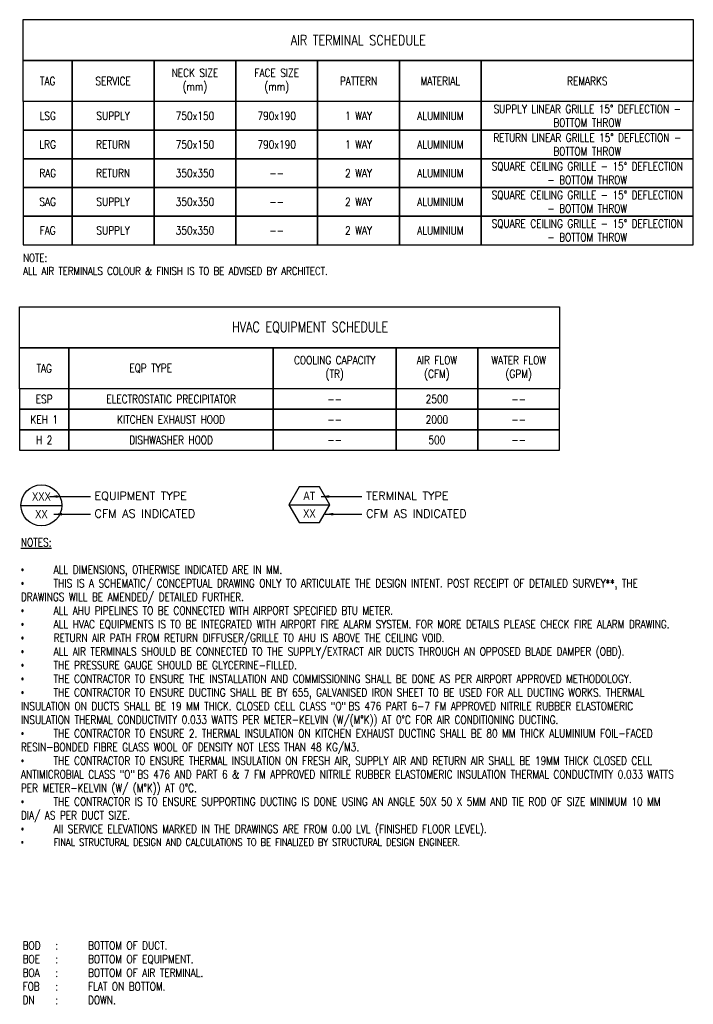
# Model space of a CAD drawing. Header units: millimetres. Extents: x -1097 to 62791, y -9731 to 18031.
# Tile 58 of 59: x 34555 to 42790, y 3685 to 15713. Entities that reach past the tile are written whole.
import ezdxf
from ezdxf.enums import TextEntityAlignment as Align

# ---------------------------------------------------------------- set-up
doc = ezdxf.new("R2010")
doc.units = ezdxf.units.MM
doc.layers.add('ACMV-EQP-DX', color=30, linetype='Continuous', true_color=0xff7f00)
for name, color, linetype in [('ACMV-EQP-LINE', 7, 'Continuous'), ('ACMV-EQP-SCHEDULE', 7, 'Continuous'), ('ACMV-MEPF_General Text', 7, 'Continuous'), ('Legend', 7, 'Continuous'), ('MEPF_General Line', 7, 'Continuous')]:
    doc.layers.add(name, color=color, linetype=linetype)
doc.styles.add('ARIAL', font='ARIALN.TTF')
doc.styles.add('Arial Narrow', font='ARIALN.TTF')
doc.styles.add('Romans', font='romans.shx', dxfattribs={"width": 0.8})
doc.styles.get("Standard").update_dxf_attribs({"font": 'arial.ttf', "width": 0.8})
doc.dimstyles.new('Arial-Closed filled-100 mm', dxfattribs={"dimtxt": 100, "dimasz": 100, "dimexe": 50, "dimexo": 50, "dimgap": 50, "dimtad": 1, "dimdec": 0, "dimzin": 0, "dimdsep": 46, "dimtxsty": 'ARIAL', "dimcen": 0.09, "dimclrd": 256, "dimadec": 0, "dimazin": 0, "dimtfac": 1, "dimtdec": 0, "dimtofl": 0, "dimtmove": 0, "dimatfit": 3, "dimfxl": 1, "dimtolj": 1, "dimtzin": 0, "dimlwd": -1, "dimarcsym": 0})

# ---------------------------------------------------------------- blocks, each defined once
blk = doc.blocks.new('EQP TAG')
at = {"layer": 'Legend'}
blk.add_line((-250, 0), (250, 0), dxfattribs=at)
blk.add_circle((0, 0), 250, dxfattribs=at)
at = {"layer": 'Legend', "style": 'Arial Narrow'}
for tag, p in [('EQP_TAG', (0, 108)), ('CFM', (0, -108))]:
    blk.add_attdef(tag, text='', height=100, dxfattribs=at).set_placement(p, align=Align.MIDDLE_CENTER)
blk = doc.blocks.new('AIR Terminal Tag')
at = {"layer": 'Legend'}
blk.add_line((-250, 0), (250, 0), dxfattribs=at)
blk.add_lwpolyline([(-125, 217), (-250, 0), (-125, -217), (125, -217), (250, 0), (125, 217)], close=True, dxfattribs=at)
at = {"layer": 'Legend', "style": 'Arial Narrow'}
for tag, p in [('AIR_TERMINAL_TYPE_NUMBER', (0, 108)), ('CFM', (0, -108))]:
    blk.add_attdef(tag, text='', height=100, dxfattribs=at).set_placement(p, align=Align.MIDDLE_CENTER)

msp = doc.modelspace()

# ---------------------------------------------------------------- linework, layer by layer
at = {"layer": 'ACMV-EQP-SCHEDULE'}
for points in [[(34598, 15713), (42790, 15713), (42790, 15213), (34598, 15213)], [(34598, 15213), (35198, 15213), (35198, 14713), (34598, 14713)], [(35198, 15213), (36198, 15213), (36198, 14713), (35198, 14713)], [(36198, 15213), (37198, 15213), (37198, 14713), (36198, 14713)], [(37198, 15213), (38198, 15213), (38198, 14713), (37198, 14713)], [(38198, 15213), (39198, 15213), (39198, 14713), (38198, 14713)], [(39198, 15213), (40198, 15213), (40198, 14713), (39198, 14713)], [(40198, 15213), (42790, 15213), (42790, 14713), (40198, 14713)], [(35198, 14713), (34598, 14713), (34598, 14363), (35198, 14363)], [(36198, 14713), (35198, 14713), (35198, 14363), (36198, 14363)], [(37198, 14713), (36198, 14713), (36198, 14363), (37198, 14363)], [(38198, 14713), (37198, 14713), (37198, 14363), (38198, 14363)], [(39198, 14713), (38198, 14713), (38198, 14363), (39198, 14363)], [(40198, 14713), (39198, 14713), (39198, 14363), (40198, 14363)], [(42790, 14713), (40198, 14713), (40198, 14363), (42790, 14363)], [(35198, 14363), (34598, 14363), (34598, 14013), (35198, 14013)], [(36198, 14363), (35198, 14363), (35198, 14013), (36198, 14013)], [(37198, 14363), (36198, 14363), (36198, 14013), (37198, 14013)], [(38198, 14363), (37198, 14363), (37198, 14013), (38198, 14013)], [(39198, 14363), (38198, 14363), (38198, 14013), (39198, 14013)], [(40198, 14363), (39198, 14363), (39198, 14013), (40198, 14013)], [(42790, 14363), (40198, 14363), (40198, 14013), (42790, 14013)], [(35198, 14013), (34598, 14013), (34598, 13663), (35198, 13663)], [(36198, 14013), (35198, 14013), (35198, 13663), (36198, 13663)], [(37198, 14013), (36198, 14013), (36198, 13663), (37198, 13663)], [(38198, 14013), (37198, 14013), (37198, 13663), (38198, 13663)], [(39198, 14013), (38198, 14013), (38198, 13663), (39198, 13663)], [(40198, 14013), (39198, 14013), (39198, 13663), (40198, 13663)], [(42790, 14013), (40198, 14013), (40198, 13663), (42790, 13663)], [(35198, 13663), (34598, 13663), (34598, 13313), (35198, 13313)], [(36198, 13663), (35198, 13663), (35198, 13313), (36198, 13313)], [(37198, 13663), (36198, 13663), (36198, 13313), (37198, 13313)], [(38198, 13663), (37198, 13663), (37198, 13313), (38198, 13313)], [(39198, 13663), (38198, 13663), (38198, 13313), (39198, 13313)], [(40198, 13663), (39198, 13663), (39198, 13313), (40198, 13313)], [(42790, 13663), (40198, 13663), (40198, 13313), (42790, 13313)], [(35198, 13313), (34598, 13313), (34598, 12963), (35198, 12963)], [(36198, 13313), (35198, 13313), (35198, 12963), (36198, 12963)], [(37198, 13313), (36198, 13313), (36198, 12963), (37198, 12963)], [(38198, 13313), (37198, 13313), (37198, 12963), (38198, 12963)], [(39198, 13313), (38198, 13313), (38198, 12963), (39198, 12963)], [(40198, 13313), (39198, 13313), (39198, 12963), (40198, 12963)], [(42790, 13313), (40198, 13313), (40198, 12963), (42790, 12963)], [(34555, 12203), (41156, 12203), (41156, 11703), (34555, 11703)], [(34555, 11703), (35155, 11703), (35155, 11203), (34555, 11203)], [(35155, 11703), (37656, 11703), (37656, 11203), (35155, 11203)], [(37656, 11703), (39156, 11703), (39156, 11203), (37656, 11203)], [(39156, 11703), (40156, 11703), (40156, 11203), (39156, 11203)], [(40156, 11703), (41156, 11703), (41156, 11203), (40156, 11203)], [(35155, 11203), (34555, 11203), (34555, 10953), (35155, 10953)], [(37656, 11203), (35155, 11203), (35155, 10953), (37656, 10953)], [(39156, 11203), (37656, 11203), (37656, 10953), (39156, 10953)], [(40156, 11203), (39156, 11203), (39156, 10953), (40156, 10953)], [(41156, 11203), (40156, 11203), (40156, 10953), (41156, 10953)], [(35155, 10953), (34555, 10953), (34555, 10703), (35155, 10703)], [(37656, 10953), (35155, 10953), (35155, 10703), (37656, 10703)], [(39156, 10953), (37656, 10953), (37656, 10703), (39156, 10703)], [(40156, 10953), (39156, 10953), (39156, 10703), (40156, 10703)], [(41156, 10953), (40156, 10953), (40156, 10703), (41156, 10703)], [(35155, 10703), (34555, 10703), (34555, 10453), (35155, 10453)], [(37656, 10703), (35155, 10703), (35155, 10453), (37656, 10453)], [(39156, 10703), (37656, 10703), (37656, 10453), (39156, 10453)], [(40156, 10703), (39156, 10703), (39156, 10453), (40156, 10453)], [(41156, 10703), (40156, 10703), (40156, 10453), (41156, 10453)]]:
    msp.add_lwpolyline(points, close=True, dxfattribs=at)

# ---------------------------------------------------------------- block references
at = {"layer": 'ACMV-EQP-DX'}
msp.add_blockref('EQP TAG', (34821, 9780), dxfattribs=at).add_auto_attribs({'EQP_TAG': 'XXX', 'CFM': 'XX'})
at = {"layer": 'Legend'}
msp.add_blockref('AIR Terminal Tag', (38097, 9788), dxfattribs=at).add_auto_attribs({'CFM': 'XX', 'AIR_TERMINAL_TYPE_NUMBER': 'AT'})

# ---------------------------------------------------------------- texts
at = {"layer": 'ACMV-EQP-LINE', "char_height": 100, "attachment_point": 5, "style": 'Romans'}
for s, width, heights, insert in [('{\\Fromans|c0;COOLING CAPACITY\\P(TR)}', 1870.89, [0], (38406, 11453)), ('{\\Fromans|c0;AIR FLOW\\P(CFM)}', 1870.89, [0], (39656, 11453)), ('{\\Fromans|c0;WATER FLOW\\P(GPM)}', 1870.89, [0], (40656, 11453)), ('{\\Fromans|c0;TAG}', 1870.89, [0], (34855, 11453)), ('{\\Fromans|c0;EQP TYPE}', 1870.89, [0], (36156, 11453)), ('ELECTROSTATIC PRECIPITATOR', 1889.19, [0], (36406, 11078)), ('ESP', 988.06, [100], (34855, 11078)), ('{\\Fromans|c0;--}', 988.06, [0], (38406, 11078)), ('2500', 988.06, [0], (39656, 11078)), ('{\\Fromans|c0;--}', 988.06, [0], (40656, 11078)), ('KEH 1', 988.06, [100], (34855, 10828)), ('KITCHEN EXHAUST HOOD', 1889.19, [0], (36406, 10828)), ('2000', 988.06, [0], (39656, 10828)), ('{\\Fromans|c0;--}', 988.06, [0], (38406, 10828)), ('{\\Fromans|c0;--}', 988.06, [0], (40656, 10828)), ('H 2', 988.06, [100], (34855, 10578)), ('DISHWASHER HOOD', 1889.19, [0], (36406, 10578)), ('500', 988.06, [0], (39656, 10578)), ('{\\Fromans|c0;--}', 988.06, [0], (38406, 10578)), ('{\\Fromans|c0;--}', 988.06, [0], (40656, 10578)), ('\\pxql;BOD^I:^IBOTTOM OF DUCT.\\PBOE^I:^IBOTTOM OF EQUIPMENT.\\PBOA^I:^IBOTTOM OF AIR TERMINAL.\\PFOB^I:^IFLAT ON BOTTOM.\\PDN^I:^IDOWN.', 3319.86, [3439], (36251, 4070))]:
    msp.add_mtext_dynamic_manual_height_columns(s, width=width, gutter_width=1, heights=heights, dxfattribs=dict(at, insert=insert))
at = {"layer": 'ACMV-EQP-SCHEDULE', "attachment_point": 5, "style": 'Romans'}
for s, width, heights, insert, char_height in [('AIR TERMINAL SCHEDULE ', 6895.38, [0], (38694, 15463), 125), ('{\\Fromans|c0;NECK SIZE \\P(mm)}', 804.79, [0], (36698, 14963), 100), ('{\\Fromans|c0;FACE SIZE \\P(mm)}', 804.79, [0], (37698, 14963), 100), ('{\\Fromans|c0;TAG}', 1870.89, [0], (34898, 14963), 100), ('{\\Fromans|c0;SERVICE}', 1870.89, [0], (35698, 14963), 100), ('{\\Fromans|c0;PATTERN}', 1870.89, [0], (38698, 14963), 100), ('{\\Fromans|c0;MATERIAL}', 1870.89, [0], (39698, 14963), 100), ('{\\Fromans|c0;REMARKS}', 1870.89, [0], (41494, 14963), 100), ('SUPPLY LINEAR GRILLE 15%%D DEFLECTION - BOTTOM THROW', 2584.49, [0], (41494, 14538), 100), ('LSG', 1870.89, [0], (34898, 14538), 100), ('SUPPLY ', 1901.16, [115], (35698, 14538), 100), ('750x150', 1870.89, [0], (36698, 14538), 100), ('790x190', 1870.89, [0], (37698, 14538), 100), ('1 WAY', 1870.89, [0], (38698, 14538), 100), ('{\\Fromans|c0;ALUMINIUM}', 1870.89, [0], (39698, 14538), 100), ('RETURN LINEAR GRILLE 15%%D DEFLECTION - BOTTOM THROW', 2584.49, [0], (41494, 14188), 100), ('LRG', 1870.89, [0], (34898, 14188), 100), ('RETURN', 1870.89, [0], (35698, 14188), 100), ('750x150', 1870.89, [0], (36698, 14188), 100), ('790x190', 1870.89, [0], (37698, 14188), 100), ('1 WAY', 1870.89, [0], (38698, 14188), 100), ('{\\Fromans|c0;ALUMINIUM}', 1870.89, [0], (39698, 14188), 100), ('SQUARE CEILING GRILLE - 15%%D DEFLECTION - BOTTOM THROW', 2584.49, [0], (41494, 13838), 100), ('RAG', 1870.89, [0], (34898, 13838), 100), ('RETURN', 1870.89, [0], (35698, 13838), 100), ('350x350', 1870.89, [0], (36698, 13838), 100), ('2 WAY', 1870.89, [0], (38698, 13838), 100), ('{\\Fromans|c0;ALUMINIUM}', 1870.89, [0], (39698, 13838), 100), ('--', 1870.89, [0], (37698, 13838), 100), ('SQUARE CEILING GRILLE - 15%%D DEFLECTION - BOTTOM THROW', 2584.49, [0], (41494, 13488), 100), ('SAG', 1870.89, [0], (34898, 13488), 100), ('SUPPLY', 1870.89, [0], (35698, 13488), 100), ('350x350', 1870.89, [0], (36698, 13488), 100), ('--', 1870.89, [0], (37698, 13488), 100), ('2 WAY', 1870.89, [0], (38698, 13488), 100), ('{\\Fromans|c0;ALUMINIUM}', 1870.89, [0], (39698, 13488), 100), ('SQUARE CEILING GRILLE - 15%%D DEFLECTION - BOTTOM THROW', 2584.49, [0], (41494, 13138), 100), ('FAG', 1870.89, [0], (34898, 13138), 100), ('{\\Fromans|c0;SUPPLY}', 1870.89, [0], (35698, 13138), 100), ('350x350', 1870.89, [0], (36698, 13138), 100), ('{\\Fromans|c0;--}', 1870.89, [0], (37698, 13138), 100), ('{\\Fromans|c0;2 WAY}', 1870.89, [0], (38698, 13138), 100), ('{\\Fromans|c0;ALUMINIUM}', 1870.89, [0], (39698, 13138), 100)]:
    msp.add_mtext_dynamic_manual_height_columns(s, width=width, gutter_width=1, heights=heights, dxfattribs=dict(at, insert=insert, char_height=char_height))
at = {"layer": 'ACMV-EQP-SCHEDULE', "insert": (38106, 11953), "char_height": 125, "attachment_point": 5}
msp.add_mtext_dynamic_manual_height_columns('{\\Fromans|c0;HVAC EQUIPMENT SCHEDULE}', width=3247.81, gutter_width=1, heights=[0], dxfattribs=at)
at = {"layer": 'ACMV-MEPF_General Text', "attachment_point": 1, "style": 'Romans'}
for s, width, gutter_width, heights, insert, char_height in [('{\\Fromans|c0;NOTE:\\PALL AIR TERMINALS COLOUR & FINISH IS TO BE ADVISED BY ARCHITECT.}', 8041.72, 14919, [736], (34598, 12851), 96), ('{\\LNOTES:\\P\\P\\pxi-3,l3,t3;{\\fSymbol|b0|i0|c2|p18;\\l·^I}}ALL DIMENSIONS, OTHERWISE INDICATED ARE IN MM.\\P{\\fSymbol|b0|i0|c2|p18;·^I}THIS IS A SCHEMATIC/ CONCEPTUAL DRAWING ONLY TO ARTICULATE THE DESIGN INTENT. POST RECEIPT OF DETAILED SURVEY**, THE DRAWINGS WILL BE AMENDED/ DETAILED FURTHER.\\P{\\fSymbol|b0|i0|c2|p18;·^I}ALL AHU PIPELINES TO BE CONNECTED WITH AIRPORT SPECIFIED BTU METER.\\P{\\fSymbol|b0|i0|c2|p18;·^I}ALL HVAC EQUIPMENTS IS TO BE INTEGRATED WITH AIRPORT FIRE ALARM SYSTEM. FOR MORE DETAILS PLEASE CHECK FIRE ALARM DRAWING.\\P{\\fSymbol|b0|i0|c2|p18;·^I}RETURN AIR PATH FROM RETURN DIFFUSER/GRILLE TO AHU IS ABOVE THE CEILING VOID.\\P{\\fSymbol|b0|i0|c2|p18;·^I}ALL AIR TERMINALS SHOULD BE CONNECTED TO THE SUPPLY/EXTRACT AIR DUCTS THROUGH AN OPPOSED BLADE DAMPER (OBD).\\P{\\fSymbol|b0|i0|c2|p18;·^I}THE PRESSURE GAUGE SHOULD BE GLYCERINE-FILLED.\\P{\\fSymbol|b0|i0|c2|p18;·^I}THE CONTRACTOR TO ENSURE THE INSTALLATION AND COMMISSIONING SHALL BE DONE AS PER AIRPORT APPROVED METHODOLOGY. \\P{\\fSymbol|b0|i0|c2|p18;·^I}THE CONTRACTOR TO ENSURE DUCTING SHALL BE BY 655, GALVANISED IRON SHEET TO BE USED FOR ALL DUCTING WORKS. THERMAL INSULATION ON DUCTS SHALL BE 19 MM THICK. CLOSED CELL CLASS "O"{\\fSymbol|b0|i0|c2|p18; }BS 476 PART 6-7 FM APPROVED NITRILE RUBBER ELASTOMERIC INSULATION THERMAL CONDUCTIVITY 0.033 WATTS PER METER-KELVIN (W/(M%%DK)) AT 0°C FOR AIR CONDITIONING DUCTING.\\P{\\fSymbol|b0|i0|c2|p18;·^I}THE CONTRACTOR TO ENSURE 2. THERMAL INSULATION ON KITCHEN EXHAUST DUCTING SHALL BE 80 MM THICK ALUMINIUM FOIL-FACED RESIN-BONDED FIBRE GLASS WOOL OF DENSITY NOT LESS THAN 48 KG/M3.\\P{\\fSymbol|b0|i0|c2|p18;·^I}THE CONTRACTOR TO ENSURE THERMAL INSULATION ON FRESH AIR, SUPPLY AIR AND RETURN AIR SHALL BE 19MM THICK CLOSED CELL ANTIMICROBIAL\\~CLASS "O"{\\fSymbol|b0|i0|c2|p18; }BS 476 AND PART 6 & 7 FM APPROVED NITRILE RUBBER ELASTOMERIC INSULATION THERMAL CONDUCTIVITY 0.033 WATTS PER METER-KELVIN (W/ (M%%DK)) AT 0°C.\\P{\\fSymbol|b0|i0|c2|p18;·^I}THE CONTRACTOR IS TO ENSURE SUPPORTING DUCTING IS DONE USING AN ANGLE 50X 50 X 5MM AND TIE ROD OF SIZE MINIMUM 10 MM DIA/ AS PER DUCT SIZE.\\P{\\fSymbol|b0|i0|c2|p18;·^I}All SERVICE ELEVATIONS MARKED IN THE DRAWINGS ARE FROM 0.00 LVL (FINISHED FLOOR LEVEL).\\P{\\fSymbol|b0|i0|c2|p18;\\H0.91667x;·^I}{\\H0.91667x;FINAL STRUCTURAL DESIGN AND CALCULATIONS TO BE FINALIZED BY STRUCTURAL DESIGN ENGINEER\\fCalibri|b0|i0|c0|p34;.}', 8047.18, 15541, [15044], (34571, 9378), 100)]:
    msp.add_mtext_dynamic_manual_height_columns(s, width=width, gutter_width=gutter_width, heights=heights, dxfattribs=dict(at, insert=insert, char_height=char_height))
at = {"layer": 'Legend', "char_height": 100, "attachment_point": 1, "style": 'Arial Narrow'}
for s, insert in [('{\\Fromans|c0;EQUIPMENT TYPE}', (35471, 9946)), ('{\\Fromans|c0;TERMINAL TYPE}', (38790, 9946)), ('{\\Fromans|c0;CFM AS INDICATED}', (35471, 9729)), ('{\\Fromans|c0;CFM AS INDICATED}', (38790, 9729))]:
    msp.add_mtext_dynamic_manual_height_columns(s, width=2913.87, gutter_width=500, heights=[0], dxfattribs=dict(at, insert=insert))

# ---------------------------------------------------------------- leaders
at = {"layer": 'MEPF_General Line'}
for points in [[(34921, 9888), (35421, 9888)], [(38240, 9888), (38740, 9888)], [(34971, 9672), (35421, 9672)], [(38290, 9672), (38740, 9672)]]:
    msp.add_leader(points, dimstyle='Arial-Closed filled-100 mm', override={"dimtad": 0}, dxfattribs=at)

doc.saveas('drawing.dxf')
